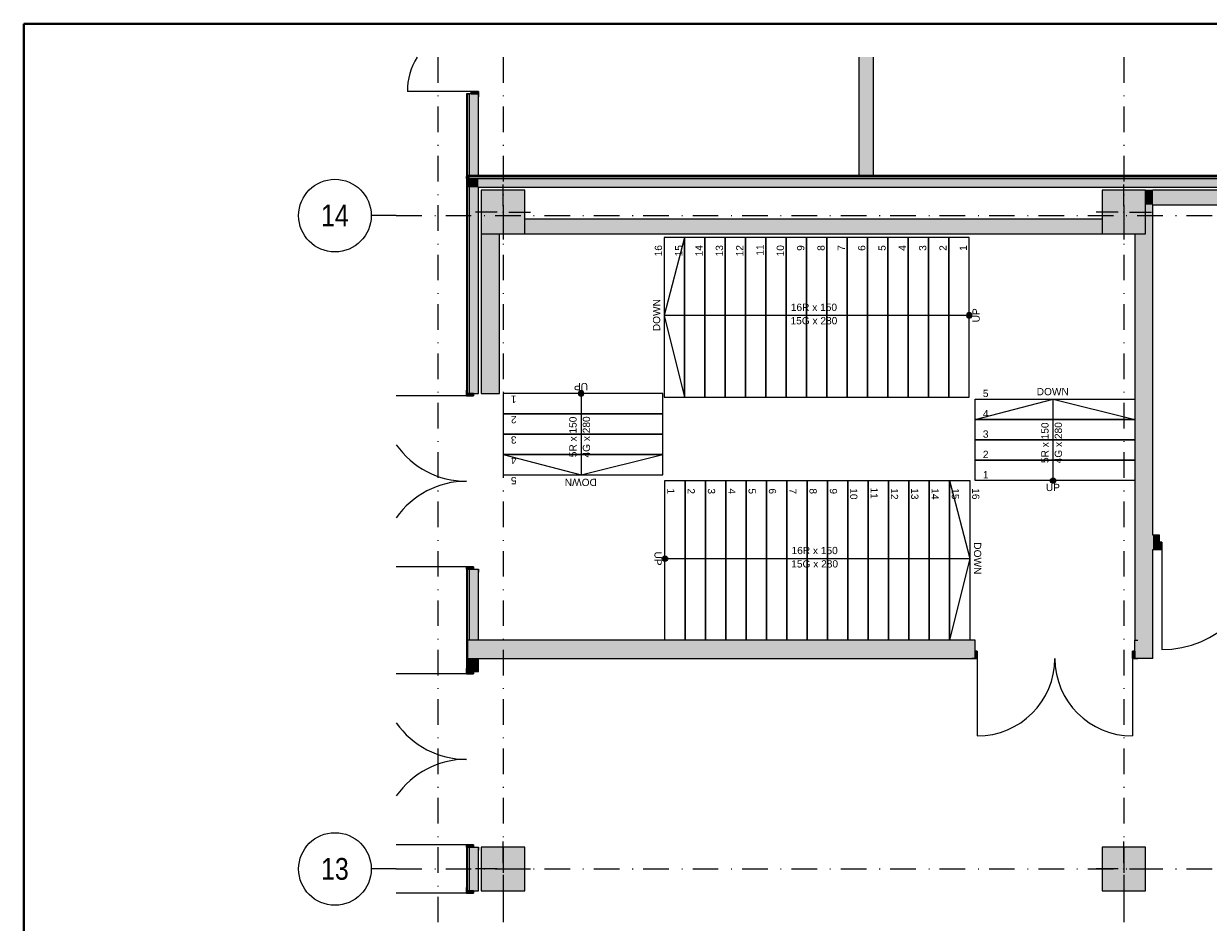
# Model space of a CAD drawing. Header units: millimetres. Extents: x 0 to 1184, y 0 to 836.
# Tile 18 of 66: x 20 to 183, y 712 to 836. Entities that reach past the tile are written whole.
import ezdxf
from ezdxf.xclip import XClip

# ---------------------------------------------------------------- set-up
doc = ezdxf.new("R2010")
doc.units = ezdxf.units.MM
doc.header["$MEASUREMENT"] = 0
doc.header["$XCLIPFRAME"] = 0
doc.linetypes.add('Штрихпунктирная', pattern=[6.702778, 3.527778, -1.763889, 0, -1.411111])
for name, color, linetype in [('1._1-й этаж (9)_1_Элемент Модели - Оси', 7, 'Continuous'), ('Конструктив - Колонны', 7, 'Continuous'), ('Конструктив - лестницы сущ', 7, 'Continuous'), ('Конструктив - Стены Внутр сущ.', 7, 'Continuous'), ('Конструктив - Стены наружние фасад', 7, 'Continuous'), ('Элемент Модели - Зона', 7, 'Continuous'), ('Элемент Модели - Оси', 7, 'Continuous')]:
    doc.layers.add(name, color=color, linetype=linetype)
doc.styles.add('СГЕНЕРИР_СТИЛЬ_1', font='txt')
doc.styles.add('СГЕНЕРИР_СТИЛЬ_3', font='txt')

# ---------------------------------------------------------------- blocks, each defined once
blk = doc.blocks.new('Чертеж_2_1', base_point=(205.47, 89.56))
at = {"layer": '1._1-й этаж (9)_1_Элемент Модели - Оси', "color": 7, "linetype": 'Штрихпунктирная', "lineweight": 15}
for p, q in [((71.32, 809.56), (67.87, 809.56)), ((71.32, 719.56), (67.87, 719.56))]:
    blk.add_line(p, q, dxfattribs=at)
at = {"layer": '1._1-й этаж (9)_1_Элемент Модели - Оси', "color": 7, "linetype": 'Continuous', "lineweight": 15}
for centre in [(62.87, 809.56), (62.87, 719.56)]:
    blk.add_circle(centre, 5, dxfattribs=at)
at = {"layer": '1._1-й этаж (9)_1_Элемент Модели - Оси', "color": 7, "linetype": 'Continuous', "lineweight": 15, "char_height": 3, "attachment_point": 4, "style": 'СГЕНЕРИР_СТИЛЬ_1'}
for s, insert in [('\\A1;{\\pql;\\pt0;\\fArial Narrow|b0|i0|c204|p34;14}', (60.95, 809.59)), ('\\A1;{\\pql;\\pt0;\\fArial Narrow|b0|i0|c204|p34;13}', (60.95, 719.56))]:
    blk.add_mtext(s, dxfattribs=dict(at, insert=insert))
blk = doc.blocks.new('Чертеж_4_4', base_point=(-278.48, 89.56))
at = {"layer": 'Конструктив - Колонны', "linetype": 'Continuous', "lineweight": 0, "true_color": 0x000000}
for points in [[(83.02, 807.06), (89.02, 807.06), (89.02, 813.06), (83.02, 813.06)], [(168.52, 807.06), (174.52, 807.06), (174.52, 813.06), (168.52, 813.06)], [(83.02, 716.56), (89.02, 716.56), (89.02, 722.56), (83.02, 722.56)], [(168.52, 716.56), (174.52, 716.56), (174.52, 722.56), (168.52, 722.56)]]:
    blk.add_hatch(color=18, dxfattribs=at).paths.add_polyline_path(points)
at = {"layer": 'Конструктив - лестницы сущ', "linetype": 'Continuous', "lineweight": 0, "true_color": 0xffffff}
for points in [[(150.22, 796.19, 1), (150.22, 795.44, 1)], [(96.4, 785.06, 1), (97.15, 785.06, 1)], [(161.4, 773.06, 1), (162.15, 773.06, 1)], [(108.32, 762.69, 1), (108.32, 761.94, 1)]]:
    blk.add_hatch(color=7, dxfattribs=at).paths.add_polyline_path(points)
at = {"layer": 'Конструктив - Стены Внутр сущ.', "linetype": 'Continuous', "lineweight": 0, "true_color": 0x000000}
for points in [[(135.02, 815.11), (137.02, 815.11), (137.02, 831.39), (135.02, 831.39)], [(174.52, 813.06), (174.52, 811.86), (175.52, 811.06), (175.52, 813.06)], [(175.52, 811.06), (258.52, 811.06), (258.52, 813.06), (175.52, 813.06)], [(173.02, 751.06), (175.52, 751.06), (175.52, 811.06), (174.52, 811.06), (174.52, 807.06), (173.02, 807.06)], [(174.52, 811.86), (174.52, 811.06), (175.52, 811.06)], [(168.52, 809.06), (89.02, 809.06), (89.02, 807.06), (168.52, 807.06)], [(83.02, 807.06), (83.02, 785.06), (85.52, 785.06), (85.52, 807.06)], [(175.52, 763.56), (176.42, 763.56), (176.42, 765.56), (175.52, 765.56)], [(176.42, 763.56), (176.74, 763.56), (176.74, 764.56), (176.42, 764.56)], [(81.42, 748.56), (81.42, 751.06), (81.12, 751.06), (81.12, 748.56)], [(82.62, 748.56), (82.62, 751.06), (81.42, 751.06), (81.42, 748.56)], [(82.62, 751.06), (82.62, 748.56), (151.02, 748.56), (151.02, 751.06)], [(173.02, 751.06), (173.02, 748.56), (175.52, 748.56)], [(175.52, 751.06), (173.02, 751.06), (175.52, 748.56)], [(151.02, 748.56), (151.34, 748.56), (151.34, 749.56), (151.02, 749.56)], [(173.02, 749.56), (172.7, 749.56), (172.7, 748.56), (173.02, 748.56)]]:
    blk.add_hatch(color=18, dxfattribs=at).paths.add_polyline_path(points)
at = {"layer": 'Конструктив - Стены наружние фасад', "linetype": 'Continuous', "lineweight": 0, "true_color": 0x000000}
for points in [[(80.97, 815.11), (81.12, 815.11), (81.12, 826.36), (80.97, 826.36)], [(81.12, 826.36), (81.12, 815.11), (81.42, 815.11), (81.42, 826.36)], [(81.42, 826.36), (81.42, 815.11), (82.62, 815.11), (82.62, 826.36)], [(82.62, 826.36), (82.62, 826.68), (81.62, 826.68), (81.62, 826.36)], [(80.97, 814.96), (81.12, 814.96), (81.12, 815.11), (80.97, 815.11)], [(80.97, 814.66), (81.12, 814.66), (81.12, 814.96), (80.97, 814.96)], [(80.97, 813.46), (81.12, 813.46), (81.12, 814.66), (80.97, 814.66)], [(81.12, 814.96), (411.32, 814.96), (411.32, 815.11), (81.12, 815.11)], [(81.12, 814.66), (81.42, 814.66), (81.42, 814.96), (81.12, 814.96)], [(81.12, 813.46), (81.42, 813.46), (81.42, 814.66), (81.12, 814.66)], [(81.42, 814.66), (411.32, 814.66), (411.32, 814.96), (81.42, 814.96)], [(81.42, 813.46), (82.62, 813.46), (82.62, 814.66), (81.42, 814.66)], [(411.32, 814.66), (82.62, 814.66), (82.62, 813.46), (411.32, 813.46)], [(80.97, 813.46), (80.97, 785.07), (81.12, 785.07), (81.12, 813.46)], [(81.12, 813.46), (81.12, 785.07), (81.42, 785.07), (81.42, 813.46)], [(81.42, 813.46), (81.42, 785.07), (82.62, 785.07), (82.62, 813.46)], [(80.97, 785.07), (80.97, 784.75), (81.97, 784.75), (81.97, 785.07)], [(81.97, 760.87), (81.97, 761.19), (80.97, 761.19), (80.97, 760.87)], [(80.97, 746.76), (81.12, 746.76), (81.12, 760.87), (80.97, 760.87)], [(81.12, 751.06), (81.42, 751.06), (81.42, 760.87), (81.12, 760.87)], [(81.42, 751.06), (82.62, 751.06), (82.62, 760.87), (81.42, 760.87)], [(81.12, 748.56), (81.12, 746.76), (81.42, 746.76), (81.42, 748.56)], [(81.42, 748.56), (81.42, 746.76), (82.62, 746.76), (82.62, 748.56)], [(80.97, 746.76), (80.97, 746.44), (81.97, 746.44), (81.97, 746.76)], [(81.97, 722.56), (81.97, 722.88), (80.97, 722.88), (80.97, 722.56)], [(81.12, 722.56), (80.97, 722.56), (80.97, 716.56), (81.12, 716.56)], [(81.12, 722.56), (81.12, 716.56), (81.42, 716.56), (81.42, 722.56)], [(81.42, 722.56), (81.42, 716.56), (82.62, 716.56), (82.62, 722.56)], [(80.97, 716.56), (80.97, 716.24), (81.97, 716.24), (81.97, 716.56)]]:
    blk.add_hatch(color=18, dxfattribs=at).paths.add_polyline_path(points)
at = {"layer": 'Конструктив - Колонны', "color": 251, "linetype": 'Continuous', "lineweight": 5, "true_color": 0x575757}
for p, q in [((86.02, 810.86), (86.02, 813.86)), ((171.52, 810.86), (171.52, 813.86)), ((85.22, 810.06), (82.22, 810.06)), ((86.02, 809.26), (86.02, 806.26)), ((86.82, 810.06), (89.82, 810.06)), ((170.72, 810.06), (167.72, 810.06)), ((171.52, 809.26), (171.52, 806.26)), ((172.32, 810.06), (175.32, 810.06)), ((86.02, 720.36), (86.02, 723.36)), ((171.52, 720.36), (171.52, 723.36)), ((85.22, 719.56), (82.22, 719.56)), ((86.82, 719.56), (89.82, 719.56)), ((170.72, 719.56), (167.72, 719.56)), ((172.32, 719.56), (175.32, 719.56)), ((86.02, 718.76), (86.02, 715.76)), ((171.52, 718.76), (171.52, 715.76))]:
    blk.add_line(p, q, dxfattribs=at)
at = {"layer": 'Конструктив - Колонны', "color": 251, "linetype": 'Continuous', "lineweight": 15, "true_color": 0x575757, "flags": 128}
for points in [[(83.02, 807.06), (89.02, 807.06), (89.02, 813.06), (83.02, 813.06)], [(168.52, 807.06), (174.52, 807.06), (174.52, 813.06), (168.52, 813.06)], [(83.02, 716.56), (89.02, 716.56), (89.02, 722.56), (83.02, 722.56)], [(168.52, 716.56), (174.52, 716.56), (174.52, 722.56), (168.52, 722.56)]]:
    blk.add_lwpolyline(points, close=True, dxfattribs=at)
at = {"layer": 'Конструктив - Колонны', "color": 251, "linetype": 'Continuous', "lineweight": 5, "true_color": 0x575757}
for p in [(86.02, 810.06), (171.52, 810.06), (86.02, 719.56), (171.52, 719.56)]:
    blk.add_point(p, dxfattribs=at)
at = {"layer": 'Конструктив - лестницы сущ', "color": 7, "linetype": 'Continuous', "lineweight": 15, "flags": 128}
for points in [[(150.22, 796.19, 1), (150.22, 795.44, 1)], [(96.4, 785.06, 1), (97.15, 785.06, 1)], [(161.4, 773.06, -1), (162.15, 773.06, -1)], [(108.32, 762.69, -1), (108.32, 761.94, -1)]]:
    blk.add_lwpolyline(points, format="xyb", close=True, dxfattribs=at)
at = {"layer": 'Конструктив - Стены Внутр сущ.', "color": 251, "linetype": 'Continuous', "lineweight": 20, "true_color": 0x575757}
for p, q in [((176.42, 765.56), (175.99, 765.56)), ((176.42, 765.56), (175.99, 765.56)), ((176.42, 765.56), (175.99, 765.56)), ((176.42, 764.56), (176.42, 765.56)), ((176.42, 764.56), (176.42, 765.56)), ((176.42, 764.56), (176.42, 765.56)), ((176.42, 763.56), (175.99, 763.56)), ((176.42, 763.56), (175.99, 763.56)), ((176.42, 763.56), (175.99, 763.56)), ((176.42, 763.56), (176.42, 764.56)), ((176.42, 763.56), (176.42, 764.56)), ((176.42, 763.56), (176.42, 764.56)), ((151.02, 751.06), (150.59, 751.06)), ((151.02, 751.06), (150.59, 751.06)), ((151.02, 751.06), (150.59, 751.06)), ((151.02, 749.56), (151.02, 751.06)), ((151.02, 749.56), (151.02, 751.06)), ((151.02, 749.56), (151.02, 751.06)), ((173.02, 751.06), (173.45, 751.06)), ((173.02, 749.56), (173.02, 751.06)), ((173.02, 749.56), (173.02, 751.06)), ((173.02, 749.56), (173.02, 751.06)), ((173.02, 751.06), (173.45, 751.06)), ((173.02, 751.06), (173.45, 751.06)), ((151.02, 748.56), (151.02, 749.56)), ((151.02, 748.56), (151.02, 749.56)), ((151.02, 748.56), (151.02, 749.56)), ((173.02, 748.56), (173.02, 749.56)), ((173.02, 748.56), (173.02, 749.56)), ((173.02, 748.56), (173.02, 749.56)), ((151.02, 748.56), (150.59, 748.56)), ((151.02, 748.56), (150.59, 748.56)), ((151.02, 748.56), (150.59, 748.56)), ((173.02, 748.56), (173.45, 748.56)), ((173.02, 748.56), (173.45, 748.56)), ((173.02, 748.56), (173.45, 748.56))]:
    blk.add_line(p, q, dxfattribs=at)
at = {"layer": 'Конструктив - Стены Внутр сущ.', "color": 251, "linetype": 'Continuous', "lineweight": 30, "true_color": 0x575757}
for p, q in [((176.74, 764.56), (176.42, 764.56)), ((176.42, 764.56), (176.42, 763.56)), ((176.42, 763.56), (176.74, 763.56)), ((176.74, 763.56), (176.74, 764.56)), ((151.34, 749.56), (151.02, 749.56)), ((151.02, 749.56), (151.02, 748.56)), ((151.34, 748.56), (151.34, 749.56)), ((173.02, 749.56), (172.7, 749.56)), ((172.7, 749.56), (172.7, 748.56)), ((173.02, 748.56), (173.02, 749.56)), ((151.02, 748.56), (151.34, 748.56)), ((172.7, 748.56), (173.02, 748.56))]:
    blk.add_line(p, q, dxfattribs=at)
at = {"layer": 'Конструктив - Стены Внутр сущ.', "color": 251, "linetype": 'Continuous', "lineweight": 15, "true_color": 0x575757}
for p, q in [((176.74, 763.56), (176.74, 749.78)), ((151.34, 748.56), (151.34, 737.88)), ((172.7, 748.56), (172.7, 737.88))]:
    blk.add_line(p, q, dxfattribs=at)
at = {"layer": 'Конструктив - Стены Внутр сущ.', "color": 251, "linetype": 'Continuous', "lineweight": 20, "true_color": 0x575757, "flags": 128}
for points in [[(135.02, 831.39), (135.02, 815.11)], [(137.02, 815.11), (137.02, 831.39)], [(135.02, 815.11), (137.02, 815.11)], [(174.52, 813.06), (175.52, 813.06)], [(258.52, 813.06), (175.52, 813.06)], [(175.52, 765.56), (175.52, 811.06)], [(175.52, 811.06), (258.52, 811.06)], [(168.52, 809.06), (89.02, 809.06)], [(83.02, 807.06), (83.02, 785.06)], [(85.52, 785.06), (85.52, 807.06)], [(89.02, 807.06), (168.52, 807.06)], [(173.02, 807.06), (173.02, 751.06)], [(83.02, 785.06), (85.52, 785.06)], [(176.42, 765.56), (175.52, 765.56)], [(175.52, 748.56), (175.52, 763.56)], [(175.52, 763.56), (176.42, 763.56)], [(151.02, 751.06), (82.62, 751.06)], [(82.62, 748.56), (151.02, 748.56)], [(175.52, 748.56), (173.02, 748.56)]]:
    blk.add_lwpolyline(points, dxfattribs=at)
at = {"layer": 'Конструктив - Стены Внутр сущ.', "color": 251, "linetype": 'Continuous', "lineweight": 5, "true_color": 0x575757}
for centre, radius, start, end in [((176.74, 763.56), 13.78, 270, 0), ((151.34, 748.56), 10.68, 270, 0), ((172.7, 748.56), 10.68, 180, 270)]:
    blk.add_arc(centre, radius, start, end, dxfattribs=at)
at = {"layer": 'Конструктив - Стены наружние фасад', "color": 251, "linetype": 'Continuous', "lineweight": 15, "true_color": 0x575757}
for p, q in [((81.62, 826.68), (72.84, 826.68)), ((81.12, 826.36), (80.97, 826.36)), ((81.12, 826.36), (80.97, 826.36)), ((81.12, 826.36), (80.97, 826.36)), ((80.97, 785.07), (81.12, 785.07)), ((80.97, 785.07), (81.12, 785.07)), ((80.97, 785.07), (81.12, 785.07)), ((80.97, 784.75), (71.32, 784.75)), ((80.97, 761.19), (71.32, 761.19)), ((80.97, 760.87), (81.12, 760.87)), ((80.97, 760.87), (81.12, 760.87)), ((80.97, 760.87), (81.12, 760.87)), ((80.97, 746.44), (71.32, 746.44)), ((80.97, 746.76), (81.12, 746.76)), ((80.97, 746.76), (81.12, 746.76)), ((80.97, 746.76), (81.12, 746.76)), ((80.97, 722.88), (71.32, 722.88)), ((80.97, 722.56), (81.12, 722.56)), ((80.97, 722.56), (81.12, 722.56)), ((80.97, 722.56), (81.12, 722.56)), ((80.97, 716.24), (71.32, 716.24)), ((80.97, 716.56), (81.12, 716.56)), ((80.97, 716.56), (81.12, 716.56)), ((80.97, 716.56), (81.12, 716.56))]:
    blk.add_line(p, q, dxfattribs=at)
at = {"layer": 'Конструктив - Стены наружние фасад', "color": 251, "linetype": 'Continuous', "lineweight": 20, "true_color": 0x575757}
for p, q in [((80.97, 826.36), (80.97, 825.93)), ((80.97, 826.36), (80.97, 825.93)), ((80.97, 826.36), (80.97, 825.93)), ((81.12, 815.11), (81.12, 826.36)), ((81.42, 815.11), (81.42, 826.36)), ((82.62, 826.36), (82.62, 825.93)), ((82.62, 826.36), (82.62, 825.93)), ((82.62, 826.36), (82.62, 825.93)), ((80.97, 814.96), (80.97, 814.66)), ((80.97, 814.96), (80.97, 814.66)), ((80.97, 814.66), (80.97, 813.46)), ((80.97, 814.66), (80.97, 813.46)), ((81.12, 814.66), (81.12, 814.96)), ((81.12, 814.66), (81.12, 814.96)), ((81.12, 814.96), (411.32, 814.96)), ((81.12, 813.46), (81.12, 814.66)), ((81.42, 813.46), (81.42, 814.66)), ((81.42, 813.46), (81.42, 814.66)), ((81.42, 814.66), (411.32, 814.66)), ((81.12, 785.07), (81.12, 813.46)), ((81.42, 785.07), (81.42, 813.46)), ((80.97, 785.07), (80.97, 785.5)), ((80.97, 785.07), (80.97, 785.5)), ((80.97, 785.07), (80.97, 785.5)), ((82.62, 785.07), (82.62, 785.5)), ((82.62, 785.07), (82.62, 785.5)), ((82.62, 785.07), (82.62, 785.5)), ((80.97, 760.87), (80.97, 760.44)), ((80.97, 760.87), (80.97, 760.44)), ((80.97, 760.87), (80.97, 760.44)), ((81.12, 751.06), (81.12, 760.87)), ((81.42, 751.06), (81.42, 760.87)), ((82.62, 760.87), (82.62, 760.44)), ((82.62, 760.87), (82.62, 760.44)), ((82.62, 760.87), (82.62, 760.44)), ((81.42, 751.06), (81.12, 751.06)), ((81.12, 751.06), (81.12, 748.56)), ((81.42, 751.06), (81.12, 751.06)), ((81.12, 751.06), (81.12, 748.56)), ((82.62, 751.06), (81.42, 751.06)), ((82.62, 751.06), (81.42, 751.06)), ((81.12, 748.56), (81.42, 748.56)), ((81.12, 746.76), (81.12, 748.56)), ((81.12, 748.56), (81.42, 748.56)), ((81.42, 748.56), (82.62, 748.56)), ((81.42, 746.76), (81.42, 748.56)), ((81.42, 748.56), (82.62, 748.56)), ((80.97, 746.76), (80.97, 747.19)), ((80.97, 746.76), (80.97, 747.19)), ((80.97, 746.76), (80.97, 747.19)), ((82.62, 746.76), (82.62, 747.19)), ((82.62, 746.76), (82.62, 747.19)), ((82.62, 746.76), (82.62, 747.19)), ((80.97, 722.56), (80.97, 722.13)), ((80.97, 722.56), (80.97, 722.13)), ((80.97, 722.56), (80.97, 722.13)), ((81.12, 716.56), (81.12, 722.56)), ((81.42, 716.56), (81.42, 722.56)), ((82.62, 722.56), (82.62, 722.13)), ((82.62, 722.56), (82.62, 722.13)), ((82.62, 722.56), (82.62, 722.13)), ((80.97, 716.56), (80.97, 716.99)), ((80.97, 716.56), (80.97, 716.99)), ((80.97, 716.56), (80.97, 716.99)), ((82.62, 716.56), (82.62, 716.99)), ((82.62, 716.56), (82.62, 716.99)), ((82.62, 716.56), (82.62, 716.99))]:
    blk.add_line(p, q, dxfattribs=at)
at = {"layer": 'Конструктив - Стены наружние фасад', "color": 251, "linetype": 'Continuous', "lineweight": 30, "true_color": 0x575757}
for p, q in [((81.42, 826.36), (81.12, 826.36)), ((81.42, 826.36), (81.12, 826.36)), ((81.42, 826.36), (81.12, 826.36)), ((82.62, 826.68), (81.62, 826.68)), ((81.62, 826.68), (81.62, 826.36)), ((81.62, 826.36), (82.62, 826.36)), ((82.62, 826.36), (82.62, 826.68)), ((80.97, 785.07), (80.97, 784.75)), ((81.97, 785.07), (80.97, 785.07)), ((81.12, 785.07), (81.42, 785.07)), ((81.12, 785.07), (81.42, 785.07)), ((81.12, 785.07), (81.42, 785.07)), ((81.97, 784.75), (81.97, 785.07)), ((80.97, 784.75), (81.97, 784.75)), ((81.97, 761.19), (80.97, 761.19)), ((80.97, 761.19), (80.97, 760.87)), ((80.97, 760.87), (81.97, 760.87)), ((81.12, 760.87), (81.42, 760.87)), ((81.12, 760.87), (81.42, 760.87)), ((81.12, 760.87), (81.42, 760.87)), ((81.97, 760.87), (81.97, 761.19)), ((80.97, 746.76), (80.97, 746.44)), ((81.97, 746.76), (80.97, 746.76)), ((80.97, 746.44), (81.97, 746.44)), ((81.12, 746.76), (81.42, 746.76)), ((81.12, 746.76), (81.42, 746.76)), ((81.12, 746.76), (81.42, 746.76)), ((81.97, 746.44), (81.97, 746.76)), ((81.97, 722.88), (80.97, 722.88)), ((80.97, 722.88), (80.97, 722.56)), ((81.97, 722.56), (81.97, 722.88)), ((80.97, 722.56), (81.97, 722.56)), ((81.12, 722.56), (81.42, 722.56)), ((81.12, 722.56), (81.42, 722.56)), ((81.12, 722.56), (81.42, 722.56)), ((80.97, 716.56), (80.97, 716.24)), ((81.97, 716.56), (80.97, 716.56)), ((80.97, 716.24), (81.97, 716.24)), ((81.12, 716.56), (81.42, 716.56)), ((81.12, 716.56), (81.42, 716.56)), ((81.12, 716.56), (81.42, 716.56)), ((81.97, 716.24), (81.97, 716.56))]:
    blk.add_line(p, q, dxfattribs=at)
at = {"layer": 'Конструктив - Стены наружние фасад', "color": 251, "linetype": 'Continuous', "lineweight": 5, "true_color": 0x575757}
for p, q in [((81.62, 826.36), (81.42, 826.36)), ((81.62, 826.36), (81.42, 826.36)), ((81.62, 826.36), (81.42, 826.36)), ((82.62, 826.36), (81.62, 826.36)), ((82.62, 826.36), (81.62, 826.36)), ((82.62, 826.36), (81.62, 826.36)), ((81.42, 785.07), (81.97, 785.07)), ((81.42, 785.07), (81.97, 785.07)), ((81.42, 785.07), (81.97, 785.07)), ((81.97, 785.07), (82.62, 785.07)), ((81.97, 785.07), (82.62, 785.07)), ((81.97, 785.07), (82.62, 785.07)), ((81.42, 760.87), (81.97, 760.87)), ((81.42, 760.87), (81.97, 760.87)), ((81.42, 760.87), (81.97, 760.87)), ((81.97, 760.87), (82.62, 760.87)), ((81.97, 760.87), (82.62, 760.87)), ((81.97, 760.87), (82.62, 760.87)), ((81.42, 746.76), (81.97, 746.76)), ((81.42, 746.76), (81.97, 746.76)), ((81.42, 746.76), (81.97, 746.76)), ((81.97, 746.76), (82.62, 746.76)), ((81.97, 746.76), (82.62, 746.76)), ((81.97, 746.76), (82.62, 746.76)), ((81.42, 722.56), (81.97, 722.56)), ((81.42, 722.56), (81.97, 722.56)), ((81.42, 722.56), (81.97, 722.56)), ((81.97, 722.56), (82.62, 722.56)), ((81.97, 722.56), (82.62, 722.56)), ((81.97, 722.56), (82.62, 722.56)), ((81.42, 716.56), (81.97, 716.56)), ((81.42, 716.56), (81.97, 716.56)), ((81.42, 716.56), (81.97, 716.56)), ((81.97, 716.56), (82.62, 716.56)), ((81.97, 716.56), (82.62, 716.56)), ((81.97, 716.56), (82.62, 716.56))]:
    blk.add_line(p, q, dxfattribs=at)
at = {"layer": 'Конструктив - Стены наружние фасад', "color": 251, "linetype": 'Continuous', "lineweight": 20, "true_color": 0x575757, "flags": 128}
for points in [[(80.97, 826.36), (80.97, 815.11)], [(82.62, 815.11), (82.62, 826.36)], [(250.42, 815.11), (81.12, 815.11)], [(80.97, 813.46), (80.97, 785.07)], [(82.62, 785.07), (82.62, 813.46)], [(82.62, 813.46), (411.32, 813.46)], [(80.97, 760.87), (80.97, 746.76)], [(82.62, 751.06), (82.62, 760.87)], [(82.62, 746.76), (82.62, 748.56)], [(80.97, 722.56), (80.97, 716.56)], [(82.62, 716.56), (82.62, 722.56)]]:
    blk.add_lwpolyline(points, dxfattribs=at)
at = {"layer": 'Конструктив - Стены наружние фасад', "color": 251, "linetype": 'Continuous', "lineweight": 15, "true_color": 0x575757, "flags": 128}
for points in [[(80.97, 815.11), (81.12, 815.11)], [(80.97, 815.11), (80.97, 814.96)]]:
    blk.add_lwpolyline(points, dxfattribs=at)
at = {"layer": 'Конструктив - Стены наружние фасад', "color": 251, "linetype": 'Continuous', "lineweight": 30, "true_color": 0x575757, "flags": 128}
for points in [[(80.97, 814.96), (80.97, 814.66)], [(81.12, 815.11), (81.42, 815.11)]]:
    blk.add_lwpolyline(points, dxfattribs=at)
at = {"layer": 'Конструктив - Стены наружние фасад', "color": 251, "linetype": 'Continuous', "lineweight": 5, "true_color": 0x575757, "flags": 128}
for points in [[(80.97, 814.66), (80.97, 813.46)], [(81.42, 815.11), (82.62, 815.11)]]:
    blk.add_lwpolyline(points, dxfattribs=at)
at = {"layer": 'Конструктив - Стены наружние фасад', "color": 251, "linetype": 'Continuous', "lineweight": 5, "true_color": 0x575757}
for centre, radius, start, end in [((81.62, 826.68), 8.78, 147.5802, 180), ((80.97, 784.75), 11.78, 214.9537, 270), ((80.97, 761.19), 11.78, 90, 145.0463), ((80.97, 746.44), 11.78, 214.9537, 270), ((80.97, 722.88), 11.78, 90, 145.0463)]:
    blk.add_arc(centre, radius, start, end, dxfattribs=at)
at = {"layer": 'Элемент Модели - Зона', "color": 7, "linetype": 'Continuous', "lineweight": 15}
for p, q in [((150.22, 806.56), (108.22, 806.56)), ((108.22, 806.56), (108.22, 784.56)), ((111.02, 806.56), (108.22, 806.56)), ((108.22, 806.56), (108.22, 784.56)), ((111.02, 806.56), (108.22, 795.81)), ((113.82, 806.56), (111.02, 806.56)), ((111.02, 806.56), (111.02, 784.56)), ((111.02, 784.56), (111.02, 806.56)), ((116.62, 806.56), (113.82, 806.56)), ((113.82, 806.56), (113.82, 784.56)), ((113.82, 784.56), (113.82, 806.56)), ((119.42, 806.56), (116.62, 806.56)), ((116.62, 806.56), (116.62, 784.56)), ((116.62, 784.56), (116.62, 806.56)), ((122.22, 806.56), (119.42, 806.56)), ((119.42, 806.56), (119.42, 784.56)), ((119.42, 784.56), (119.42, 806.56)), ((125.02, 806.56), (122.22, 806.56)), ((122.22, 806.56), (122.22, 784.56)), ((122.22, 784.56), (122.22, 806.56)), ((127.82, 806.56), (125.02, 806.56)), ((125.02, 806.56), (125.02, 784.56)), ((125.02, 784.56), (125.02, 806.56)), ((130.62, 806.56), (127.82, 806.56)), ((127.82, 806.56), (127.82, 784.56)), ((127.82, 784.56), (127.82, 806.56)), ((133.42, 806.56), (130.62, 806.56)), ((130.62, 806.56), (130.62, 784.56)), ((130.62, 784.56), (130.62, 806.56)), ((136.22, 806.56), (133.42, 806.56)), ((133.42, 806.56), (133.42, 784.56)), ((133.42, 784.56), (133.42, 806.56)), ((139.02, 806.56), (136.22, 806.56)), ((136.22, 806.56), (136.22, 784.56)), ((136.22, 784.56), (136.22, 806.56)), ((141.82, 806.56), (139.02, 806.56)), ((139.02, 806.56), (139.02, 784.56)), ((139.02, 784.56), (139.02, 806.56)), ((144.62, 806.56), (141.82, 806.56)), ((141.82, 806.56), (141.82, 784.56)), ((141.82, 784.56), (141.82, 806.56)), ((147.42, 806.56), (144.62, 806.56)), ((144.62, 806.56), (144.62, 784.56)), ((144.62, 784.56), (144.62, 806.56)), ((150.22, 806.56), (147.42, 806.56)), ((147.42, 806.56), (147.42, 784.56)), ((147.42, 784.56), (147.42, 806.56)), ((150.22, 784.56), (150.22, 806.56)), ((150.22, 784.56), (150.22, 806.56)), ((111.02, 795.81), (108.22, 795.81)), ((108.22, 795.81), (111.02, 784.56)), ((147.42, 795.81), (111.02, 795.81)), ((150.22, 795.81), (147.42, 795.81)), ((108.02, 785.06), (86.02, 785.06)), ((86.02, 785.06), (86.02, 773.86)), ((108.02, 785.06), (86.02, 785.06)), ((86.02, 785.06), (86.02, 782.26)), ((96.77, 785.06), (96.77, 782.26)), ((108.02, 773.86), (108.02, 785.06)), ((108.02, 782.26), (108.02, 785.06)), ((108.22, 784.56), (150.22, 784.56)), ((108.22, 784.56), (111.02, 784.56)), ((111.02, 784.56), (113.82, 784.56)), ((113.82, 784.56), (116.62, 784.56)), ((116.62, 784.56), (119.42, 784.56)), ((119.42, 784.56), (122.22, 784.56)), ((122.22, 784.56), (125.02, 784.56)), ((125.02, 784.56), (127.82, 784.56)), ((127.82, 784.56), (130.62, 784.56)), ((130.62, 784.56), (133.42, 784.56)), ((133.42, 784.56), (136.22, 784.56)), ((136.22, 784.56), (139.02, 784.56)), ((139.02, 784.56), (141.82, 784.56)), ((141.82, 784.56), (144.62, 784.56)), ((144.62, 784.56), (147.42, 784.56)), ((147.42, 784.56), (150.22, 784.56)), ((151.02, 773.06), (151.02, 784.26)), ((151.02, 784.26), (173.02, 784.26)), ((151.02, 781.46), (151.02, 784.26)), ((151.02, 784.26), (173.02, 784.26)), ((151.02, 781.46), (161.77, 784.26)), ((161.77, 781.46), (161.77, 784.26)), ((161.77, 784.26), (173.02, 781.46)), ((173.02, 784.26), (173.02, 773.06)), ((173.02, 784.26), (173.02, 781.46)), ((86.02, 782.26), (108.02, 782.26)), ((108.02, 782.26), (86.02, 782.26)), ((86.02, 782.26), (86.02, 779.46)), ((96.77, 782.26), (96.77, 776.66)), ((108.02, 779.46), (108.02, 782.26)), ((151.02, 778.66), (151.02, 781.46)), ((151.02, 781.46), (173.02, 781.46)), ((173.02, 781.46), (151.02, 781.46)), ((161.77, 775.86), (161.77, 781.46)), ((173.02, 781.46), (173.02, 778.66)), ((86.02, 779.46), (108.02, 779.46)), ((108.02, 779.46), (86.02, 779.46)), ((86.02, 779.46), (86.02, 776.66)), ((108.02, 776.66), (108.02, 779.46)), ((151.02, 775.86), (151.02, 778.66)), ((151.02, 778.66), (173.02, 778.66)), ((173.02, 778.66), (151.02, 778.66)), ((173.02, 778.66), (173.02, 775.86)), ((86.02, 776.66), (108.02, 776.66)), ((108.02, 776.66), (86.02, 776.66)), ((86.02, 776.66), (86.02, 773.86)), ((86.02, 776.66), (96.77, 773.86)), ((96.77, 776.66), (96.77, 773.86)), ((96.77, 773.86), (108.02, 776.66)), ((108.02, 773.86), (108.02, 776.66)), ((151.02, 773.06), (151.02, 775.86)), ((151.02, 775.86), (173.02, 775.86)), ((173.02, 775.86), (151.02, 775.86)), ((161.77, 773.06), (161.77, 775.86)), ((173.02, 775.86), (173.02, 773.06)), ((86.02, 773.86), (108.02, 773.86)), ((86.02, 773.86), (108.02, 773.86)), ((108.32, 751.06), (108.32, 773.06)), ((108.32, 773.06), (150.32, 773.06)), ((108.32, 751.06), (108.32, 773.06)), ((108.32, 773.06), (111.12, 773.06)), ((111.12, 773.06), (111.12, 751.06)), ((111.12, 751.06), (111.12, 773.06)), ((111.12, 773.06), (113.92, 773.06)), ((113.92, 773.06), (113.92, 751.06)), ((113.92, 751.06), (113.92, 773.06)), ((113.92, 773.06), (116.72, 773.06)), ((116.72, 773.06), (116.72, 751.06)), ((116.72, 751.06), (116.72, 773.06)), ((116.72, 773.06), (119.52, 773.06)), ((119.52, 773.06), (119.52, 751.06)), ((119.52, 751.06), (119.52, 773.06)), ((119.52, 773.06), (122.32, 773.06)), ((122.32, 773.06), (122.32, 751.06)), ((122.32, 751.06), (122.32, 773.06)), ((122.32, 773.06), (125.12, 773.06)), ((125.12, 773.06), (125.12, 751.06)), ((125.12, 751.06), (125.12, 773.06)), ((125.12, 773.06), (127.92, 773.06)), ((127.92, 773.06), (127.92, 751.06)), ((127.92, 751.06), (127.92, 773.06)), ((127.92, 773.06), (130.72, 773.06)), ((130.72, 773.06), (130.72, 751.06)), ((130.72, 751.06), (130.72, 773.06)), ((130.72, 773.06), (133.52, 773.06)), ((133.52, 773.06), (133.52, 751.06)), ((133.52, 751.06), (133.52, 773.06)), ((133.52, 773.06), (136.32, 773.06)), ((136.32, 773.06), (136.32, 751.06)), ((136.32, 751.06), (136.32, 773.06)), ((136.32, 773.06), (139.12, 773.06)), ((139.12, 773.06), (139.12, 751.06)), ((139.12, 751.06), (139.12, 773.06)), ((139.12, 773.06), (141.92, 773.06)), ((141.92, 773.06), (141.92, 751.06)), ((141.92, 751.06), (141.92, 773.06)), ((141.92, 773.06), (144.72, 773.06)), ((144.72, 773.06), (144.72, 751.06)), ((144.72, 751.06), (144.72, 773.06)), ((144.72, 773.06), (147.52, 773.06)), ((147.52, 773.06), (147.52, 751.06)), ((147.52, 751.06), (147.52, 773.06)), ((147.52, 773.06), (150.32, 773.06)), ((147.52, 773.06), (150.32, 762.31)), ((150.32, 773.06), (150.32, 751.06)), ((150.32, 773.06), (150.32, 751.06)), ((173.02, 773.06), (151.02, 773.06)), ((173.02, 773.06), (151.02, 773.06)), ((108.32, 762.31), (111.12, 762.31)), ((111.12, 762.31), (147.52, 762.31)), ((147.52, 762.31), (150.32, 762.31)), ((150.32, 762.31), (147.52, 751.06)), ((150.32, 751.06), (108.32, 751.06)), ((111.12, 751.06), (108.32, 751.06)), ((113.92, 751.06), (111.12, 751.06)), ((116.72, 751.06), (113.92, 751.06)), ((119.52, 751.06), (116.72, 751.06)), ((122.32, 751.06), (119.52, 751.06)), ((125.12, 751.06), (122.32, 751.06)), ((127.92, 751.06), (125.12, 751.06)), ((130.72, 751.06), (127.92, 751.06)), ((133.52, 751.06), (130.72, 751.06)), ((136.32, 751.06), (133.52, 751.06)), ((139.12, 751.06), (136.32, 751.06)), ((141.92, 751.06), (139.12, 751.06)), ((144.72, 751.06), (141.92, 751.06)), ((147.52, 751.06), (144.72, 751.06)), ((150.32, 751.06), (147.52, 751.06))]:
    blk.add_line(p, q, dxfattribs=at)
at = {"layer": 'Элемент Модели - Оси', "color": 7, "linetype": 'Штрихпунктирная', "lineweight": 15}
for p, q in [((77.02, 831.39), (77.02, 166.93)), ((86.02, 831.39), (86.02, 166.93)), ((171.52, 831.39), (171.52, 166.93)), ((71.32, 809.56), (1182.02, 809.56)), ((71.32, 719.56), (1182.02, 719.56))]:
    blk.add_line(p, q, dxfattribs=at)
at = {"color": 7, "linetype": 'Continuous', "lineweight": 15, "char_height": 1, "style": 'СГЕНЕРИР_СТИЛЬ_3'}
for s, insert, attachment_point, rotation in [('\\A1;{\\pql;\\fArial|b0|i0|c204|p38;16}', (107.42, 803.95), 4, 90), ('\\A1;{\\pql;\\fArial|b0|i0|c204|p38;15}', (110.22, 803.95), 4, 90), ('\\A1;{\\pql;\\fArial|b0|i0|c204|p38;14}', (113.01, 803.95), 4, 90), ('\\A1;{\\pql;\\fArial|b0|i0|c204|p38;13}', (115.82, 803.95), 4, 90), ('\\A1;{\\pql;\\fArial|b0|i0|c204|p38;12}', (118.61, 803.95), 4, 90), ('\\A1;{\\pql;\\fArial|b0|i0|c204|p38;11}', (121.41, 804.05), 4, 90), ('\\A1;{\\pql;\\fArial|b0|i0|c204|p38;10}', (124.22, 803.95), 4, 90), ('\\A1;{\\pql;\\fArial|b0|i0|c204|p38;9}', (127.02, 804.71), 4, 90), ('\\A1;{\\pql;\\fArial|b0|i0|c204|p38;8}', (129.82, 804.71), 4, 90), ('\\A1;{\\pql;\\fArial|b0|i0|c204|p38;7}', (132.61, 804.71), 4, 90), ('\\A1;{\\pql;\\fArial|b0|i0|c204|p38;6}', (135.42, 804.71), 4, 90), ('\\A1;{\\pql;\\fArial|b0|i0|c204|p38;5}', (138.22, 804.71), 4, 90), ('\\A1;{\\pql;\\fArial|b0|i0|c204|p38;4}', (141.01, 804.71), 4, 90), ('\\A1;{\\pql;\\fArial|b0|i0|c204|p38;3}', (143.82, 804.71), 4, 90), ('\\A1;{\\pql;\\fArial|b0|i0|c204|p38;2}', (146.61, 804.71), 4, 90), ('\\A1;{\\pql;\\fArial|b0|i0|c204|p38;1}', (149.41, 804.71), 4, 90), ('\\A1;{\\pql;\\fArial|b0|i0|c204|p38;DOWN}', (107.17, 793.64), 4, 90), ('\\A1;{\\pql;\\fArial|b0|i0|c204|p38;UP}', (151.17, 794.86), 4, 90), ('\\A1;{\\pql;\\fArial|b0|i0|c204|p38;UP}', (97.72, 786.02), 4, 180), ('\\A1;{\\pql;\\fArial|b0|i0|c204|p38;1}', (87.88, 784.26), 4, 180), ('\\A1;{\\pqc;\\pt0,71;\\fArial|b0|i0|c204|p38;5R x \\fArial|b0|i0|c204|p38;150\\fArial|b0|i0|c204|p38;\\A1{\\H.66x;\\S^  ;}\\fArial|b0|i0|c204|p38;\\fArial|b0|i0|c204|p38;\\fArial|b0|i0|c204|p38;\\fArial|b0|i0|c204|p38;\\A1{\\H.66x;\\S^  ;}\\fArial|b0|i0|c204|p38;\\fArial|b0|i0|c204|p38;\\fArial|b0|i0|c204|p38;\\fArial|b0|i0|c204|p38;\\A1{\\H.66x;\\S^  ;}\\fArial|b0|i0|c204|p38;}', (96.44, 779.46), 8, 90), ('\\A1;{\\pqc;\\pt0,71;\\fArial|b0|i0|c204|p38;4G x \\fArial|b0|i0|c204|p38;280\\fArial|b0|i0|c204|p38;\\A1{\\H.66x;\\S^  ;}\\fArial|b0|i0|c204|p38;\\fArial|b0|i0|c204|p38;\\fArial|b0|i0|c204|p38;\\fArial|b0|i0|c204|p38;\\A1{\\H.66x;\\S^  ;}\\fArial|b0|i0|c204|p38;\\fArial|b0|i0|c204|p38;\\fArial|b0|i0|c204|p38;\\fArial|b0|i0|c204|p38;\\A1{\\H.66x;\\S^  ;}\\fArial|b0|i0|c204|p38;}', (97, 779.46), 2, 90), ('\\A1;{\\pql;\\fArial|b0|i0|c204|p38;2}', (87.88, 781.46), 4, 180), ('\\A1;{\\pqc;\\pt0,71;\\fArial|b0|i0|c204|p38;5R x \\fArial|b0|i0|c204|p38;150\\fArial|b0|i0|c204|p38;\\A1{\\H.66x;\\S^  ;}\\fArial|b0|i0|c204|p38;\\fArial|b0|i0|c204|p38;\\fArial|b0|i0|c204|p38;\\fArial|b0|i0|c204|p38;\\A1{\\H.66x;\\S^  ;}\\fArial|b0|i0|c204|p38;\\fArial|b0|i0|c204|p38;\\fArial|b0|i0|c204|p38;\\fArial|b0|i0|c204|p38;\\A1{\\H.66x;\\S^  ;}\\fArial|b0|i0|c204|p38;}', (161.44, 778.66), 8, 90), ('\\A1;{\\pqc;\\pt0,71;\\fArial|b0|i0|c204|p38;4G x \\fArial|b0|i0|c204|p38;280\\fArial|b0|i0|c204|p38;\\A1{\\H.66x;\\S^  ;}\\fArial|b0|i0|c204|p38;\\fArial|b0|i0|c204|p38;\\fArial|b0|i0|c204|p38;\\fArial|b0|i0|c204|p38;\\A1{\\H.66x;\\S^  ;}\\fArial|b0|i0|c204|p38;\\fArial|b0|i0|c204|p38;\\fArial|b0|i0|c204|p38;\\fArial|b0|i0|c204|p38;\\A1{\\H.66x;\\S^  ;}\\fArial|b0|i0|c204|p38;}', (162, 778.66), 2, 90), ('\\A1;{\\pql;\\fArial|b0|i0|c204|p38;3}', (87.88, 778.67), 4, 180), ('\\A1;{\\pql;\\fArial|b0|i0|c204|p38;4}', (87.88, 775.86), 4, 180), ('\\A1;{\\pql;\\fArial|b0|i0|c204|p38;5}', (87.88, 773.07), 4, 180), ('\\A1;{\\pql;\\fArial|b0|i0|c204|p38;DOWN}', (98.94, 772.82), 4, 180), ('\\A1;{\\pqr;\\fArial|b0|i0|c204|p38;1}', (109.13, 771.21), 6, 270), ('\\A1;{\\pqr;\\fArial|b0|i0|c204|p38;2}', (111.93, 771.21), 6, 270), ('\\A1;{\\pqr;\\fArial|b0|i0|c204|p38;3}', (114.72, 771.21), 6, 270), ('\\A1;{\\pqr;\\fArial|b0|i0|c204|p38;4}', (117.53, 771.21), 6, 270), ('\\A1;{\\pqr;\\fArial|b0|i0|c204|p38;5}', (120.32, 771.21), 6, 270), ('\\A1;{\\pqr;\\fArial|b0|i0|c204|p38;6}', (123.12, 771.21), 6, 270), ('\\A1;{\\pqr;\\fArial|b0|i0|c204|p38;7}', (125.93, 771.21), 6, 270), ('\\A1;{\\pqr;\\fArial|b0|i0|c204|p38;8}', (128.72, 771.21), 6, 270), ('\\A1;{\\pqr;\\fArial|b0|i0|c204|p38;9}', (131.52, 771.21), 6, 270), ('\\A1;{\\pqr;\\fArial|b0|i0|c204|p38;10}', (134.32, 770.45), 6, 270), ('\\A1;{\\pqr;\\fArial|b0|i0|c204|p38;11}', (137.13, 770.55), 6, 270), ('\\A1;{\\pqr;\\fArial|b0|i0|c204|p38;12}', (139.93, 770.45), 6, 270), ('\\A1;{\\pqr;\\fArial|b0|i0|c204|p38;13}', (142.72, 770.45), 6, 270), ('\\A1;{\\pqr;\\fArial|b0|i0|c204|p38;14}', (145.53, 770.45), 6, 270), ('\\A1;{\\pqr;\\fArial|b0|i0|c204|p38;15}', (148.32, 770.45), 6, 270), ('\\A1;{\\pqr;\\fArial|b0|i0|c204|p38;16}', (151.12, 770.45), 6, 270), ('\\A1;{\\pqr;\\fArial|b0|i0|c204|p38;DOWN}', (151.37, 760.14), 6, 270), ('\\A1;{\\pqr;\\fArial|b0|i0|c204|p38;UP}', (107.37, 761.36), 6, 270)]:
    blk.add_mtext(s, dxfattribs=dict(at, insert=insert, attachment_point=attachment_point, rotation=rotation))
for s, insert, attachment_point in [('\\A1;{\\pqc;\\pt0,71;\\fArial|b0|i0|c204|p38;16R x \\fArial|b0|i0|c204|p38;150\\fArial|b0|i0|c204|p38;\\A1{\\H.66x;\\S^  ;}\\fArial|b0|i0|c204|p38;\\fArial|b0|i0|c204|p38;\\fArial|b0|i0|c204|p38;\\fArial|b0|i0|c204|p38;\\A1{\\H.66x;\\S^  ;}\\fArial|b0|i0|c204|p38;\\fArial|b0|i0|c204|p38;\\fArial|b0|i0|c204|p38;\\fArial|b0|i0|c204|p38;\\A1{\\H.66x;\\S^  ;}\\fArial|b0|i0|c204|p38;}', (129.22, 796.14), 8), ('\\A1;{\\pqc;\\pt0,71;\\fArial|b0|i0|c204|p38;15G x \\fArial|b0|i0|c204|p38;280\\fArial|b0|i0|c204|p38;\\A1{\\H.66x;\\S^  ;}\\fArial|b0|i0|c204|p38;\\fArial|b0|i0|c204|p38;\\fArial|b0|i0|c204|p38;\\fArial|b0|i0|c204|p38;\\A1{\\H.66x;\\S^  ;}\\fArial|b0|i0|c204|p38;\\fArial|b0|i0|c204|p38;\\fArial|b0|i0|c204|p38;\\fArial|b0|i0|c204|p38;\\A1{\\H.66x;\\S^  ;}\\fArial|b0|i0|c204|p38;}', (129.22, 795.59), 2), ('\\A1;{\\pqr;\\fArial|b0|i0|c204|p38;5}', (152.88, 785.06), 6), ('\\A1;{\\pqr;\\fArial|b0|i0|c204|p38;DOWN}', (163.94, 785.31), 6), ('\\A1;{\\pqr;\\fArial|b0|i0|c204|p38;4}', (152.88, 782.27), 6), ('\\A1;{\\pqr;\\fArial|b0|i0|c204|p38;3}', (152.88, 779.46), 6), ('\\A1;{\\pqr;\\fArial|b0|i0|c204|p38;2}', (152.88, 776.67), 6), ('\\A1;{\\pqr;\\fArial|b0|i0|c204|p38;1}', (152.88, 773.87), 6), ('\\A1;{\\pqr;\\fArial|b0|i0|c204|p38;UP}', (162.72, 772.11), 6), ('\\A1;{\\pqc;\\pt0,71;\\fArial|b0|i0|c204|p38;16R x \\fArial|b0|i0|c204|p38;150\\fArial|b0|i0|c204|p38;\\A1{\\H.66x;\\S^  ;}\\fArial|b0|i0|c204|p38;\\fArial|b0|i0|c204|p38;\\fArial|b0|i0|c204|p38;\\fArial|b0|i0|c204|p38;\\A1{\\H.66x;\\S^  ;}\\fArial|b0|i0|c204|p38;\\fArial|b0|i0|c204|p38;\\fArial|b0|i0|c204|p38;\\fArial|b0|i0|c204|p38;\\A1{\\H.66x;\\S^  ;}\\fArial|b0|i0|c204|p38;}', (129.32, 762.64), 8), ('\\A1;{\\pqc;\\pt0,71;\\fArial|b0|i0|c204|p38;15G x \\fArial|b0|i0|c204|p38;280\\fArial|b0|i0|c204|p38;\\A1{\\H.66x;\\S^  ;}\\fArial|b0|i0|c204|p38;\\fArial|b0|i0|c204|p38;\\fArial|b0|i0|c204|p38;\\fArial|b0|i0|c204|p38;\\A1{\\H.66x;\\S^  ;}\\fArial|b0|i0|c204|p38;\\fArial|b0|i0|c204|p38;\\fArial|b0|i0|c204|p38;\\fArial|b0|i0|c204|p38;\\A1{\\H.66x;\\S^  ;}\\fArial|b0|i0|c204|p38;}', (129.32, 762.09), 2)]:
    blk.add_mtext(s, dxfattribs=dict(at, insert=insert, attachment_point=attachment_point))

msp = doc.modelspace()

# ---------------------------------------------------------------- linework, layer by layer
at = {"color": 7, "linetype": 'Continuous', "lineweight": 40}
for p, q in [((1184, 836), (20, 836)), ((20, 836), (20, 5))]:
    msp.add_line(p, q, dxfattribs=at)

# ---------------------------------------------------------------- block references
at = {"color": 161, "linetype": 'Continuous', "lineweight": 40, "true_color": 0x83aefe}
ref = msp.add_blockref('Чертеж_4_4', (-278.48, 89.56), dxfattribs=at)
XClip(ref).set_block_clipping_path([(71.3162990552, 166.9277917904), (1182.0208577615, 831.3911731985)])
ref = msp.add_blockref('Чертеж_2_1', (205.47, 89.56), dxfattribs=at)
XClip(ref).set_block_clipping_path([(57.3201676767, 166.9282606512), (71.3162990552, 828.727105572)])

doc.saveas('drawing.dxf')
